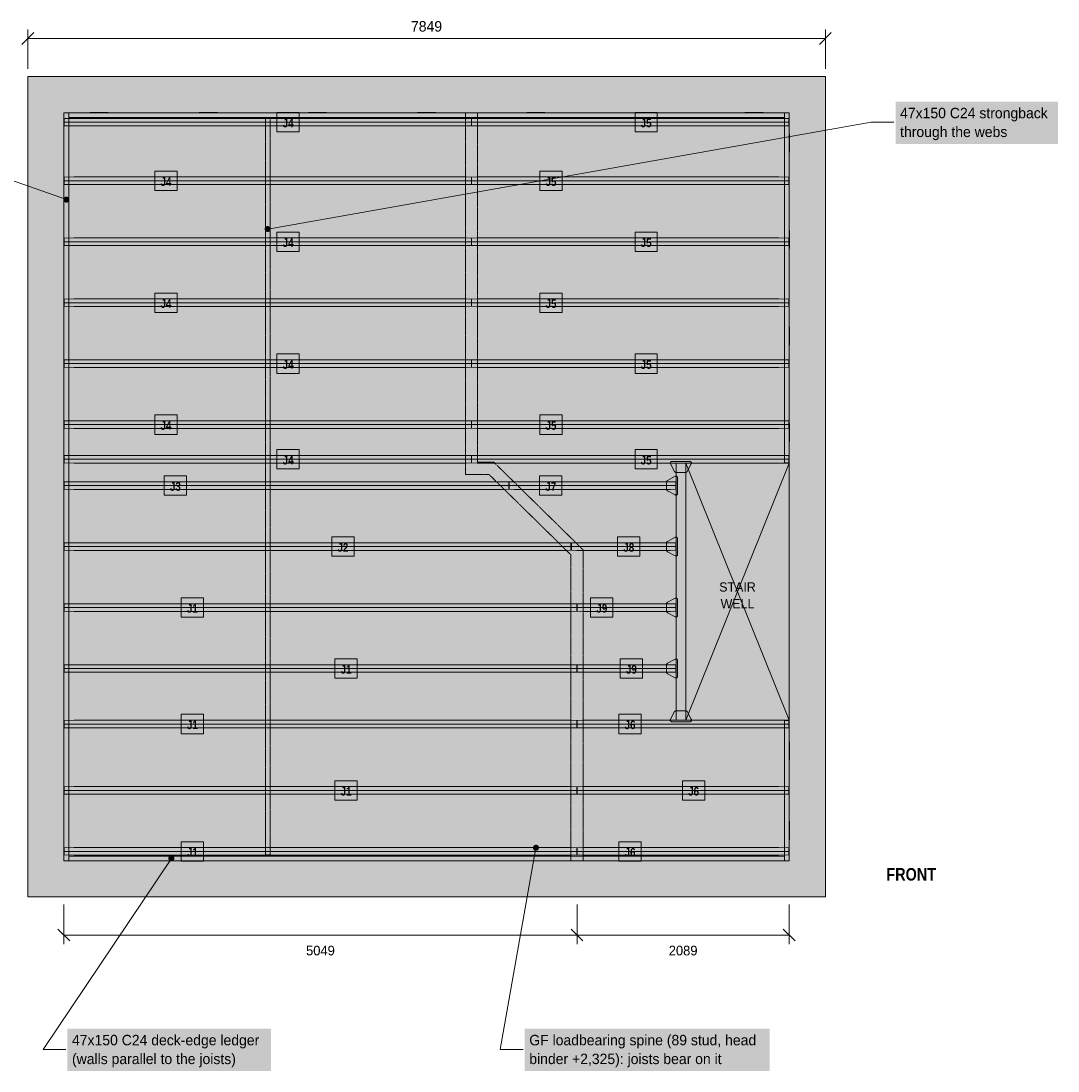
# Model space of a CAD drawing. Header units: millimetres. Extents: x -6876 to 10138, y -2369 to 8621.
# Tile 2 of 2: x -67 to 10138, y -1713 to 8621. Entities that reach past the tile are written whole.
import ezdxf
from ezdxf.enums import TextEntityAlignment as Align

# ---------------------------------------------------------------- set-up
doc = ezdxf.new("R2010")
doc.units = ezdxf.units.MM
doc.linetypes.add('DASHED', pattern=[1.524, 1.27, -0.254])
for name, color, linetype in [('FILL-C_595961', 7, 'Continuous'), ('FILL-C_735940', 7, 'Continuous'), ('FILL-C_B27326', 7, 'Continuous'), ('FILL-EPS', 7, 'Continuous'), ('FILL-LIGHT', 7, 'Continuous'), ('FILL-RED', 7, 'Continuous'), ('FILL-TIMBER', 7, 'Continuous'), ('FILL-WHITE', 7, 'Continuous'), ('LINE-C_735940', 7, 'Continuous'), ('LINE-C_735940-DASH', 7, 'DASHED'), ('LINE-C_B27326', 7, 'Continuous'), ('LINE-GREY', 7, 'Continuous'), ('LINE-INK', 7, 'Continuous'), ('LINE-RED', 7, 'Continuous'), ('LINE-RED-DASH', 7, 'DASHED'), ('LINE-STEEL_GREY', 7, 'Continuous'), ('LINE-STEEL_GREY-DASH', 7, 'DASHED'), ('LINE-TLS_BLUE', 7, 'Continuous'), ('TEXT-C_735940', 7, 'Continuous'), ('TEXT-C_B27326', 7, 'Continuous'), ('TEXT-INK', 7, 'Continuous'), ('TEXT-RED', 7, 'Continuous'), ('TEXT-STEEL_GREY', 7, 'Continuous'), ('TEXT-TLS_BLUE', 7, 'Continuous')]:
    doc.layers.add(name, color=color, linetype=linetype)
doc.styles.add('OpenSansCondensed-Bold', font='OpenSansCondensed-Bold.ttf')

msp = doc.modelspace()

# ---------------------------------------------------------------- hatches: boundary and pattern name
at = {"layer": 'FILL-C_595961', "true_color": 0x595961}
h = msp.add_hatch(color=251, dxfattribs=at)
h.dxf.hatch_style = 1
h.paths.add_polyline_path([(6378, 4179), (6377, 4179), (6375, 4179), (6374, 4180), (6372, 4180), (6371, 4181), (6370, 4182), (6368, 4182), (6367, 4183), (6366, 4184), (6366, 4186), (6365, 4187), (6325, 4262), (6324, 4263), (6324, 4265), (6323, 4266), (6323, 4268), (6323, 4269), (6323, 4271), (6323, 4272), (6323, 4274), (6324, 4275), (6324, 4277), (6325, 4278), (6326, 4279), (6326, 4281), (6327, 4282), (6328, 4283), (6330, 4283), (6331, 4284), (6332, 4285), (6334, 4285), (6335, 4286), (6337, 4286), (6338, 4286), (6516, 4286), (6517, 4286), (6519, 4286), (6520, 4285), (6522, 4285), (6523, 4284), (6524, 4283), (6526, 4283), (6527, 4282), (6528, 4281), (6528, 4279), (6529, 4278), (6530, 4277), (6530, 4275), (6531, 4274), (6531, 4272), (6531, 4271), (6531, 4269), (6531, 4268), (6531, 4266), (6530, 4265), (6530, 4263), (6529, 4262), (6489, 4187), (6488, 4186), (6488, 4184), (6487, 4183), (6486, 4182), (6484, 4182), (6483, 4181), (6482, 4180), (6480, 4180), (6479, 4179), (6477, 4179), (6476, 4179)])
h = msp.add_hatch(color=251, dxfattribs=at)
h.dxf.hatch_style = 1
h.paths.add_polyline_path([(6377, 3956), (6376, 3956), (6374, 3956), (6373, 3956), (6371, 3957), (6370, 3957), (6295, 3997), (6294, 3998), (6292, 3999), (6291, 4000), (6290, 4001), (6290, 4002), (6289, 4004), (6288, 4005), (6288, 4006), (6287, 4008), (6287, 4009), (6287, 4011), (6287, 4087), (6287, 4088), (6287, 4090), (6288, 4091), (6288, 4092), (6289, 4094), (6290, 4095), (6290, 4096), (6291, 4097), (6292, 4098), (6294, 4099), (6295, 4100), (6370, 4140), (6371, 4140), (6373, 4141), (6374, 4141), (6376, 4142), (6377, 4142), (6379, 4142), (6380, 4142), (6382, 4141), (6383, 4141), (6385, 4140), (6386, 4140), (6387, 4139), (6389, 4138), (6390, 4137), (6391, 4136), (6391, 4135), (6392, 4134), (6393, 4132), (6393, 4131), (6394, 4130), (6394, 4128), (6394, 4127), (6394, 3971), (6394, 3969), (6394, 3968), (6393, 3966), (6393, 3965), (6392, 3964), (6391, 3962), (6391, 3961), (6390, 3960), (6389, 3959), (6387, 3958), (6386, 3957), (6385, 3957), (6383, 3956), (6382, 3956), (6380, 3956), (6379, 3956)])
h = msp.add_hatch(color=251, dxfattribs=at)
h.dxf.hatch_style = 1
h.paths.add_polyline_path([(6377, 3356), (6376, 3356), (6374, 3356), (6373, 3356), (6371, 3357), (6370, 3357), (6295, 3397), (6294, 3398), (6292, 3399), (6291, 3400), (6290, 3401), (6290, 3402), (6289, 3404), (6288, 3405), (6288, 3406), (6287, 3408), (6287, 3409), (6287, 3411), (6287, 3487), (6287, 3488), (6287, 3490), (6288, 3491), (6288, 3492), (6289, 3494), (6290, 3495), (6290, 3496), (6291, 3497), (6292, 3498), (6294, 3499), (6295, 3500), (6370, 3540), (6371, 3540), (6373, 3541), (6374, 3541), (6376, 3542), (6377, 3542), (6379, 3542), (6380, 3542), (6382, 3541), (6383, 3541), (6385, 3540), (6386, 3540), (6387, 3539), (6389, 3538), (6390, 3537), (6391, 3536), (6391, 3535), (6392, 3534), (6393, 3532), (6393, 3531), (6394, 3530), (6394, 3528), (6394, 3527), (6394, 3371), (6394, 3369), (6394, 3368), (6393, 3366), (6393, 3365), (6392, 3364), (6391, 3362), (6391, 3361), (6390, 3360), (6389, 3359), (6387, 3358), (6386, 3357), (6385, 3357), (6383, 3356), (6382, 3356), (6380, 3356), (6379, 3356)])
h = msp.add_hatch(color=251, dxfattribs=at)
h.dxf.hatch_style = 1
h.paths.add_polyline_path([(6377, 2756), (6376, 2756), (6374, 2756), (6373, 2756), (6371, 2757), (6370, 2757), (6295, 2797), (6294, 2798), (6292, 2799), (6291, 2800), (6290, 2801), (6290, 2802), (6289, 2804), (6288, 2805), (6288, 2806), (6287, 2808), (6287, 2809), (6287, 2811), (6287, 2887), (6287, 2888), (6287, 2890), (6288, 2891), (6288, 2892), (6289, 2894), (6290, 2895), (6290, 2896), (6291, 2897), (6292, 2898), (6294, 2899), (6295, 2900), (6370, 2940), (6371, 2940), (6373, 2941), (6374, 2941), (6376, 2942), (6377, 2942), (6379, 2942), (6380, 2942), (6382, 2941), (6383, 2941), (6385, 2940), (6386, 2940), (6387, 2939), (6389, 2938), (6390, 2937), (6391, 2936), (6391, 2935), (6392, 2934), (6393, 2932), (6393, 2931), (6394, 2930), (6394, 2928), (6394, 2927), (6394, 2771), (6394, 2769), (6394, 2768), (6393, 2766), (6393, 2765), (6392, 2764), (6391, 2762), (6391, 2761), (6390, 2760), (6389, 2759), (6387, 2758), (6386, 2757), (6385, 2757), (6383, 2756), (6382, 2756), (6380, 2756), (6379, 2756)])
h = msp.add_hatch(color=251, dxfattribs=at)
h.dxf.hatch_style = 1
h.paths.add_polyline_path([(6377, 2156), (6376, 2156), (6374, 2156), (6373, 2156), (6371, 2157), (6370, 2157), (6295, 2197), (6294, 2198), (6292, 2199), (6291, 2200), (6290, 2201), (6290, 2202), (6289, 2204), (6288, 2205), (6288, 2206), (6287, 2208), (6287, 2209), (6287, 2211), (6287, 2287), (6287, 2288), (6287, 2290), (6288, 2291), (6288, 2292), (6289, 2294), (6290, 2295), (6290, 2296), (6291, 2297), (6292, 2298), (6294, 2299), (6295, 2300), (6370, 2340), (6371, 2340), (6373, 2341), (6374, 2341), (6376, 2342), (6377, 2342), (6379, 2342), (6380, 2342), (6382, 2341), (6383, 2341), (6385, 2340), (6386, 2340), (6387, 2339), (6389, 2338), (6390, 2337), (6391, 2336), (6391, 2335), (6392, 2334), (6393, 2332), (6393, 2331), (6394, 2330), (6394, 2328), (6394, 2327), (6394, 2171), (6394, 2169), (6394, 2168), (6393, 2166), (6393, 2165), (6392, 2164), (6391, 2162), (6391, 2161), (6390, 2160), (6389, 2159), (6387, 2158), (6386, 2157), (6385, 2157), (6383, 2156), (6382, 2156), (6380, 2156), (6379, 2156)])
h = msp.add_hatch(color=251, dxfattribs=at)
h.dxf.hatch_style = 1
h.paths.add_polyline_path([(6338, 1724), (6337, 1725), (6335, 1725), (6334, 1725), (6332, 1726), (6331, 1726), (6330, 1727), (6328, 1728), (6327, 1729), (6326, 1730), (6326, 1731), (6325, 1732), (6324, 1734), (6324, 1735), (6323, 1737), (6323, 1738), (6323, 1740), (6323, 1741), (6323, 1743), (6323, 1744), (6324, 1746), (6324, 1747), (6325, 1749), (6365, 1824), (6366, 1825), (6366, 1826), (6367, 1827), (6368, 1828), (6370, 1829), (6371, 1830), (6372, 1830), (6374, 1831), (6375, 1831), (6377, 1831), (6378, 1832), (6476, 1832), (6477, 1831), (6479, 1831), (6480, 1831), (6482, 1830), (6483, 1830), (6484, 1829), (6486, 1828), (6487, 1827), (6488, 1826), (6488, 1825), (6489, 1824), (6529, 1749), (6530, 1747), (6530, 1746), (6531, 1744), (6531, 1743), (6531, 1741), (6531, 1740), (6531, 1738), (6531, 1737), (6530, 1735), (6530, 1734), (6529, 1732), (6528, 1731), (6528, 1730), (6527, 1729), (6526, 1728), (6524, 1727), (6523, 1726), (6522, 1726), (6520, 1725), (6519, 1725), (6517, 1725), (6516, 1724)])
at = {"layer": 'FILL-C_735940', "true_color": 0x735940}
h = msp.add_hatch(color=37, dxfattribs=at)
h.dxf.hatch_style = 1
h.paths.add_polyline_path([(5031, 484), (5030, 492), (5027, 499), (5022, 506), (5016, 510), (5009, 513), (5001, 514), (4993, 513), (4986, 510), (4980, 506), (4975, 499), (4972, 492), (4971, 484), (4972, 477), (4975, 469), (4980, 463), (4986, 458), (4993, 455), (5001, 454), (5009, 455), (5016, 458), (5022, 463), (5027, 469), (5030, 477)])
at = {"layer": 'FILL-C_B27326', "true_color": 0xb27326}
h = msp.add_hatch(color=35, dxfattribs=at)
h.dxf.hatch_style = 1
h.paths.add_polyline_path([(410, 6863), (409, 6871), (406, 6878), (401, 6884), (395, 6889), (388, 6892), (380, 6893), (372, 6892), (365, 6889), (359, 6884), (354, 6878), (351, 6871), (350, 6863), (351, 6855), (354, 6848), (359, 6842), (365, 6837), (372, 6834), (380, 6833), (388, 6834), (395, 6837), (401, 6842), (406, 6848), (409, 6855)])
h = msp.add_hatch(color=35, dxfattribs=at)
h.dxf.hatch_style = 1
h.paths.add_polyline_path([(6380, 1741), (6380, 4269), (6474, 4269), (6474, 1741)])
h = msp.add_hatch(color=35, dxfattribs=at)
h.dxf.hatch_style = 1
h.paths.add_polyline_path([(1443, 380), (1442, 388), (1439, 395), (1434, 401), (1428, 406), (1421, 409), (1413, 410), (1405, 409), (1398, 406), (1392, 401), (1387, 395), (1384, 388), (1383, 380), (1384, 372), (1387, 365), (1392, 359), (1398, 354), (1405, 351), (1413, 350), (1421, 351), (1428, 354), (1434, 359), (1439, 365), (1442, 372)])
at = {"layer": 'FILL-EPS', "true_color": 0xd9e8f7}
h = msp.add_hatch(color=254, dxfattribs=at)
h.dxf.hatch_style = 1
h.paths.add_polyline_path([(457, 7588), (359, 7589), (359, 7661), (457, 7663), (4313, 7663), (4365, 7661), (4365, 7589), (4313, 7588)])
h = msp.add_hatch(color=254, dxfattribs=at)
h.dxf.hatch_style = 1
h.paths.add_polyline_path([(4421, 7588), (4368, 7589), (4368, 7661), (4421, 7663), (7391, 7663), (7490, 7661), (7490, 7589), (7391, 7588)])
h = msp.add_hatch(color=254, dxfattribs=at)
h.dxf.hatch_style = 1
h.paths.add_polyline_path([(457, 7011), (359, 7013), (359, 7085), (457, 7086), (4313, 7086), (4365, 7085), (4365, 7013), (4313, 7011)])
h = msp.add_hatch(color=254, dxfattribs=at)
h.dxf.hatch_style = 1
h.paths.add_polyline_path([(4421, 7011), (4368, 7013), (4368, 7085), (4421, 7086), (7391, 7086), (7490, 7085), (7490, 7013), (7391, 7011)])
h = msp.add_hatch(color=254, dxfattribs=at)
h.dxf.hatch_style = 1
h.paths.add_polyline_path([(457, 6411), (359, 6413), (359, 6485), (457, 6486), (4313, 6486), (4365, 6485), (4365, 6413), (4313, 6411)])
h = msp.add_hatch(color=254, dxfattribs=at)
h.dxf.hatch_style = 1
h.paths.add_polyline_path([(4421, 6411), (4368, 6413), (4368, 6485), (4421, 6486), (7391, 6486), (7490, 6485), (7490, 6413), (7391, 6411)])
h = msp.add_hatch(color=254, dxfattribs=at)
h.dxf.hatch_style = 1
h.paths.add_polyline_path([(457, 5811), (359, 5813), (359, 5885), (457, 5886), (4313, 5886), (4365, 5885), (4365, 5813), (4313, 5811)])
h = msp.add_hatch(color=254, dxfattribs=at)
h.dxf.hatch_style = 1
h.paths.add_polyline_path([(4421, 5811), (4368, 5813), (4368, 5885), (4421, 5886), (7391, 5886), (7490, 5885), (7490, 5813), (7391, 5811)])
h = msp.add_hatch(color=254, dxfattribs=at)
h.dxf.hatch_style = 1
h.paths.add_polyline_path([(457, 5211), (359, 5213), (359, 5285), (457, 5286), (4313, 5286), (4365, 5285), (4365, 5213), (4313, 5211)])
h = msp.add_hatch(color=254, dxfattribs=at)
h.dxf.hatch_style = 1
h.paths.add_polyline_path([(4421, 5211), (4368, 5213), (4368, 5285), (4421, 5286), (7391, 5286), (7490, 5285), (7490, 5213), (7391, 5211)])
h = msp.add_hatch(color=254, dxfattribs=at)
h.dxf.hatch_style = 1
h.paths.add_polyline_path([(457, 4611), (359, 4613), (359, 4685), (457, 4686), (4313, 4686), (4365, 4685), (4365, 4613), (4313, 4611)])
h = msp.add_hatch(color=254, dxfattribs=at)
h.dxf.hatch_style = 1
h.paths.add_polyline_path([(4421, 4611), (4368, 4613), (4368, 4685), (4421, 4686), (7391, 4686), (7490, 4685), (7490, 4613), (7391, 4611)])
h = msp.add_hatch(color=254, dxfattribs=at)
h.dxf.hatch_style = 1
h.paths.add_polyline_path([(457, 4271), (359, 4272), (359, 4344), (457, 4345), (4313, 4345), (4365, 4344), (4365, 4272), (4313, 4271)])
h = msp.add_hatch(color=254, dxfattribs=at)
h.dxf.hatch_style = 1
h.paths.add_polyline_path([(4421, 4271), (4368, 4272), (4368, 4344), (4421, 4345), (7391, 4345), (7490, 4344), (7490, 4272), (7391, 4271)])
h = msp.add_hatch(color=254, dxfattribs=at)
h.dxf.hatch_style = 1
h.paths.add_polyline_path([(457, 4011), (359, 4013), (359, 4085), (457, 4086), (4683, 4086), (4734, 4085), (4734, 4013), (4683, 4011)])
h = msp.add_hatch(color=254, dxfattribs=at)
h.dxf.hatch_style = 1
h.paths.add_polyline_path([(4790, 4011), (4737, 4013), (4737, 4085), (4790, 4086), (6324, 4086), (6377, 4085), (6377, 4013), (6324, 4011)])
h = msp.add_hatch(color=254, dxfattribs=at)
h.dxf.hatch_style = 1
h.paths.add_polyline_path([(457, 3411), (359, 3413), (359, 3485), (457, 3486), (5294, 3486), (5345, 3485), (5345, 3413), (5294, 3411)])
h = msp.add_hatch(color=254, dxfattribs=at)
h.dxf.hatch_style = 1
h.paths.add_polyline_path([(5402, 3411), (5349, 3413), (5349, 3485), (5402, 3486), (6323, 3486), (6377, 3485), (6377, 3413), (6323, 3411)])
h = msp.add_hatch(color=254, dxfattribs=at)
h.dxf.hatch_style = 1
h.paths.add_polyline_path([(457, 2811), (359, 2813), (359, 2885), (457, 2886), (5351, 2886), (5403, 2885), (5403, 2813), (5351, 2811)])
h = msp.add_hatch(color=254, dxfattribs=at)
h.dxf.hatch_style = 1
h.paths.add_polyline_path([(5460, 2811), (5406, 2813), (5406, 2885), (5460, 2886), (6324, 2886), (6377, 2885), (6377, 2813), (6324, 2811)])
h = msp.add_hatch(color=254, dxfattribs=at)
h.dxf.hatch_style = 1
h.paths.add_polyline_path([(457, 2211), (359, 2213), (359, 2285), (457, 2286), (5351, 2286), (5403, 2285), (5403, 2213), (5351, 2211)])
h = msp.add_hatch(color=254, dxfattribs=at)
h.dxf.hatch_style = 1
h.paths.add_polyline_path([(5460, 2211), (5406, 2213), (5406, 2285), (5460, 2286), (6324, 2286), (6377, 2285), (6377, 2213), (6324, 2211)])
h = msp.add_hatch(color=254, dxfattribs=at)
h.dxf.hatch_style = 1
h.paths.add_polyline_path([(457, 1665), (359, 1666), (359, 1738), (457, 1740), (5351, 1740), (5403, 1738), (5403, 1666), (5351, 1665)])
h = msp.add_hatch(color=254, dxfattribs=at)
h.dxf.hatch_style = 1
h.paths.add_polyline_path([(5458, 1665), (5406, 1666), (5406, 1738), (5458, 1740), (7392, 1740), (7490, 1738), (7490, 1666), (7392, 1665)])
h = msp.add_hatch(color=254, dxfattribs=at)
h.dxf.hatch_style = 1
h.paths.add_polyline_path([(457, 1011), (359, 1013), (359, 1085), (457, 1086), (5351, 1086), (5403, 1085), (5403, 1013), (5351, 1011)])
h = msp.add_hatch(color=254, dxfattribs=at)
h.dxf.hatch_style = 1
h.paths.add_polyline_path([(5458, 1011), (5406, 1013), (5406, 1085), (5458, 1086), (7392, 1086), (7490, 1085), (7490, 1013), (7392, 1011)])
h = msp.add_hatch(color=254, dxfattribs=at)
h.dxf.hatch_style = 1
h.paths.add_polyline_path([(457, 411), (359, 413), (359, 485), (457, 486), (5351, 486), (5403, 485), (5403, 413), (5351, 411)])
h = msp.add_hatch(color=254, dxfattribs=at)
h.dxf.hatch_style = 1
h.paths.add_polyline_path([(5458, 411), (5406, 413), (5406, 485), (5458, 486), (7392, 486), (7490, 485), (7490, 413), (7392, 411)])
at = {"layer": 'FILL-LIGHT', "true_color": 0xdedee0}
h = msp.add_hatch(color=254, dxfattribs=at)
h.dxf.hatch_style = 1
h.paths.add_polyline_path([(0, 8074), (0, 8074), (7849, 8074), (7849, 8074), (7849, 8074), (7849, 0), (7849, 0), (7849, 0), (0, 0), (0, 0), (0, 0), (0, 8074)])
h.paths.add_polyline_path([(356, 356), (356, 356), (356, 356), (356, 356), (356, 356), (356, 356), (356, 356), (356, 356), (356, 356), (356, 356), (356, 356), (356, 356), (356, 356), (356, 356), (356, 356), (356, 356), (356, 356), (7493, 356), (7493, 356), (7493, 356), (7493, 356), (7493, 356), (7493, 356), (7493, 356), (7493, 356), (7493, 356), (7493, 356), (7493, 356), (7493, 356), (7493, 356), (7493, 356), (7493, 356), (7493, 356), (7493, 356), (7493, 7718), (7493, 7718), (7493, 7718), (7493, 7718), (7493, 7718), (7493, 7718), (7493, 7718), (7493, 7718), (7493, 7718), (7493, 7718), (7493, 7718), (7493, 7718), (7493, 7718), (7493, 7718), (7493, 7718), (7493, 7718), (7493, 7718), (356, 7718), (356, 7718), (356, 7718), (356, 7718), (356, 7718), (356, 7718), (356, 7718), (356, 7718), (356, 7718), (356, 7718), (356, 7718), (356, 7718), (356, 7718), (356, 7718), (356, 7718), (356, 7718), (356, 7718)], flags=0)
at = {"layer": 'FILL-RED', "true_color": 0xd11a1f}
h = msp.add_hatch(color=242, dxfattribs=at)
h.dxf.hatch_style = 1
h.paths.add_polyline_path([(2391, 6574), (2390, 6582), (2387, 6589), (2382, 6595), (2376, 6600), (2369, 6603), (2361, 6604), (2353, 6603), (2346, 6600), (2340, 6595), (2335, 6589), (2332, 6582), (2331, 6574), (2332, 6566), (2335, 6559), (2340, 6553), (2346, 6548), (2353, 6545), (2361, 6544), (2369, 6545), (2376, 6548), (2382, 6553), (2387, 6559), (2390, 6566)])
at = {"layer": 'FILL-TIMBER', "true_color": 0xedcc99}
h = msp.add_hatch(color=31, dxfattribs=at)
h.dxf.hatch_style = 1
h.paths.add_polyline_path([(356, 356), (356, 7718), (403, 7718), (403, 356)])
h = msp.add_hatch(color=31, dxfattribs=at)
h.dxf.hatch_style = 1
h.paths.add_polyline_path([(403, 7671), (403, 7718), (7446, 7718), (7446, 7671)])
h = msp.add_hatch(color=31, dxfattribs=at)
h.dxf.hatch_style = 1
h.paths.add_polyline_path([(614, 7718), (614, 7720), (792, 7720), (792, 7718)])
h = msp.add_hatch(color=31, dxfattribs=at)
h.dxf.hatch_style = 1
h.paths.add_polyline_path([(1688, 7718), (1688, 7720), (1866, 7720), (1866, 7718)])
h = msp.add_hatch(color=31, dxfattribs=at)
h.dxf.hatch_style = 1
h.paths.add_polyline_path([(2762, 7718), (2762, 7720), (2940, 7720), (2940, 7718)])
h = msp.add_hatch(color=31, dxfattribs=at)
h.dxf.hatch_style = 1
h.paths.add_polyline_path([(3836, 7718), (3836, 7720), (4014, 7720), (4014, 7718)])
at = {"layer": 'FILL-TIMBER', "true_color": 0xe6dbcc}
h = msp.add_hatch(color=254, dxfattribs=at)
h.dxf.hatch_style = 1
h.paths.add_polyline_path([(4538, 4159), (4307, 4159), (4307, 7718), (4426, 7718), (4426, 4278), (4587, 4278), (5464, 3417), (5464, 356), (5345, 356), (5345, 3367)])
at = {"layer": 'FILL-TIMBER', "true_color": 0xedcc99}
h = msp.add_hatch(color=31, dxfattribs=at)
h.dxf.hatch_style = 1
h.paths.add_polyline_path([(4910, 7718), (4910, 7720), (5088, 7720), (5088, 7718)])
h = msp.add_hatch(color=31, dxfattribs=at)
h.dxf.hatch_style = 1
h.paths.add_polyline_path([(5983, 7718), (5983, 7720), (6161, 7720), (6161, 7718)])
h = msp.add_hatch(color=31, dxfattribs=at)
h.dxf.hatch_style = 1
h.paths.add_polyline_path([(7057, 7718), (7057, 7720), (7235, 7720), (7235, 7718)])
h = msp.add_hatch(color=31, dxfattribs=at)
h.dxf.hatch_style = 1
h.paths.add_polyline_path([(7446, 4272), (7446, 7718), (7493, 7718), (7493, 4272)])
h = msp.add_hatch(color=31, dxfattribs=at)
h.dxf.hatch_style = 1
h.paths.add_polyline_path([(354, 7329), (354, 7507), (356, 7507), (356, 7329)])
h = msp.add_hatch(color=31, dxfattribs=at)
h.dxf.hatch_style = 1
h.paths.add_polyline_path([(7493, 7329), (7493, 7507), (7495, 7507), (7495, 7329)])
h = msp.add_hatch(color=31, dxfattribs=at)
h.dxf.hatch_style = 1
h.paths.add_polyline_path([(7493, 6381), (7493, 6559), (7495, 6559), (7495, 6381)])
h = msp.add_hatch(color=31, dxfattribs=at)
h.dxf.hatch_style = 1
h.paths.add_polyline_path([(354, 6202), (354, 6380), (356, 6380), (356, 6202)])
h = msp.add_hatch(color=31, dxfattribs=at)
h.dxf.hatch_style = 1
h.paths.add_polyline_path([(7493, 5432), (7493, 5610), (7495, 5610), (7495, 5432)])
h = msp.add_hatch(color=31, dxfattribs=at)
h.dxf.hatch_style = 1
h.paths.add_polyline_path([(354, 5075), (354, 5253), (356, 5253), (356, 5075)])
h = msp.add_hatch(color=31, dxfattribs=at)
h.dxf.hatch_style = 1
h.paths.add_polyline_path([(7493, 4483), (7493, 4661), (7495, 4661), (7495, 4483)])
h = msp.add_hatch(color=31, dxfattribs=at)
h.dxf.hatch_style = 1
h.paths.add_polyline_path([(354, 3948), (354, 4126), (356, 4126), (356, 3948)])
h = msp.add_hatch(color=31, dxfattribs=at)
h.dxf.hatch_style = 1
h.paths.add_polyline_path([(354, 2821), (354, 2999), (356, 2999), (356, 2821)])
h = msp.add_hatch(color=31, dxfattribs=at)
h.dxf.hatch_style = 1
h.paths.add_polyline_path([(354, 1694), (354, 1872), (356, 1872), (356, 1694)])
h = msp.add_hatch(color=31, dxfattribs=at)
h.dxf.hatch_style = 1
h.paths.add_polyline_path([(7446, 356), (7446, 1738), (7493, 1738), (7493, 356)])
h = msp.add_hatch(color=31, dxfattribs=at)
h.dxf.hatch_style = 1
h.paths.add_polyline_path([(7493, 1349), (7493, 1528), (7495, 1528), (7495, 1349)])
h = msp.add_hatch(color=31, dxfattribs=at)
h.dxf.hatch_style = 1
h.paths.add_polyline_path([(354, 567), (354, 745), (356, 745), (356, 567)])
h = msp.add_hatch(color=31, dxfattribs=at)
h.dxf.hatch_style = 1
h.paths.add_polyline_path([(7493, 567), (7493, 745), (7495, 745), (7495, 567)])
h = msp.add_hatch(color=31, dxfattribs=at)
h.dxf.hatch_style = 1
h.paths.add_polyline_path([(403, 356), (403, 403), (7446, 403), (7446, 356)])
h = msp.add_hatch(color=31, dxfattribs=at)
h.dxf.hatch_style = 1
h.paths.add_polyline_path([(614, 354), (614, 356), (792, 356), (792, 354)])
h = msp.add_hatch(color=31, dxfattribs=at)
h.dxf.hatch_style = 1
h.paths.add_polyline_path([(1688, 354), (1688, 356), (1866, 356), (1866, 354)])
h = msp.add_hatch(color=31, dxfattribs=at)
h.dxf.hatch_style = 1
h.paths.add_polyline_path([(2762, 354), (2762, 356), (2940, 356), (2940, 354)])
h = msp.add_hatch(color=31, dxfattribs=at)
h.dxf.hatch_style = 1
h.paths.add_polyline_path([(3836, 354), (3836, 356), (4014, 356), (4014, 354)])
h = msp.add_hatch(color=31, dxfattribs=at)
h.dxf.hatch_style = 1
h.paths.add_polyline_path([(4910, 354), (4910, 356), (5088, 356), (5088, 354)])
h = msp.add_hatch(color=31, dxfattribs=at)
h.dxf.hatch_style = 1
h.paths.add_polyline_path([(5983, 354), (5983, 356), (6161, 356), (6161, 354)])
h = msp.add_hatch(color=31, dxfattribs=at)
h.dxf.hatch_style = 1
h.paths.add_polyline_path([(7057, 354), (7057, 356), (7235, 356), (7235, 354)])
at = {"layer": 'FILL-WHITE', "true_color": 0xffffff}
h = msp.add_hatch(color=7, dxfattribs=at)
h.dxf.hatch_style = 1
h.paths.add_polyline_path([(8539, 7411), (10138, 7411), (10138, 7828), (8539, 7828)])
h = msp.add_hatch(color=7, dxfattribs=at)
h.dxf.hatch_style = 1
h.paths.add_polyline_path([(2452, 7530), (2672, 7530), (2672, 7721), (2452, 7721)])
h = msp.add_hatch(color=7, dxfattribs=at)
h.dxf.hatch_style = 1
h.paths.add_polyline_path([(5976, 7530), (6195, 7530), (6195, 7721), (5976, 7721)])
h = msp.add_hatch(color=7, dxfattribs=at)
h.dxf.hatch_style = 1
h.paths.add_polyline_path([(1250, 6953), (1470, 6953), (1470, 7144), (1250, 7144)])
h = msp.add_hatch(color=7, dxfattribs=at)
h.dxf.hatch_style = 1
h.paths.add_polyline_path([(5039, 6953), (5258, 6953), (5258, 7144), (5039, 7144)])
h = msp.add_hatch(color=7, dxfattribs=at)
h.dxf.hatch_style = 1
h.paths.add_polyline_path([(2452, 6353), (2672, 6353), (2672, 6544), (2452, 6544)])
h = msp.add_hatch(color=7, dxfattribs=at)
h.dxf.hatch_style = 1
h.paths.add_polyline_path([(5976, 6353), (6195, 6353), (6195, 6544), (5976, 6544)])
h = msp.add_hatch(color=7, dxfattribs=at)
h.dxf.hatch_style = 1
h.paths.add_polyline_path([(1250, 5753), (1470, 5753), (1470, 5944), (1250, 5944)])
h = msp.add_hatch(color=7, dxfattribs=at)
h.dxf.hatch_style = 1
h.paths.add_polyline_path([(5039, 5753), (5258, 5753), (5258, 5944), (5039, 5944)])
h = msp.add_hatch(color=7, dxfattribs=at)
h.dxf.hatch_style = 1
h.paths.add_polyline_path([(2452, 5153), (2672, 5153), (2672, 5344), (2452, 5344)])
h = msp.add_hatch(color=7, dxfattribs=at)
h.dxf.hatch_style = 1
h.paths.add_polyline_path([(5976, 5153), (6195, 5153), (6195, 5344), (5976, 5344)])
h = msp.add_hatch(color=7, dxfattribs=at)
h.dxf.hatch_style = 1
h.paths.add_polyline_path([(1250, 4553), (1470, 4553), (1470, 4744), (1250, 4744)])
h = msp.add_hatch(color=7, dxfattribs=at)
h.dxf.hatch_style = 1
h.paths.add_polyline_path([(5039, 4553), (5258, 4553), (5258, 4744), (5039, 4744)])
h = msp.add_hatch(color=7, dxfattribs=at)
h.dxf.hatch_style = 1
h.paths.add_polyline_path([(2452, 4212), (2672, 4212), (2672, 4404), (2452, 4404)])
h = msp.add_hatch(color=7, dxfattribs=at)
h.dxf.hatch_style = 1
h.paths.add_polyline_path([(5976, 4212), (6195, 4212), (6195, 4404), (5976, 4404)])
h = msp.add_hatch(color=7, dxfattribs=at)
h.dxf.hatch_style = 1
h.paths.add_polyline_path([(1343, 3953), (1562, 3953), (1562, 4144), (1343, 4144)])
h = msp.add_hatch(color=7, dxfattribs=at)
h.dxf.hatch_style = 1
h.paths.add_polyline_path([(5037, 3953), (5257, 3953), (5257, 4144), (5037, 4144)])
h = msp.add_hatch(color=7, dxfattribs=at)
h.dxf.hatch_style = 1
h.paths.add_polyline_path([(2992, 3353), (3211, 3353), (3211, 3544), (2992, 3544)])
h = msp.add_hatch(color=7, dxfattribs=at)
h.dxf.hatch_style = 1
h.paths.add_polyline_path([(5804, 3353), (6024, 3353), (6024, 3544), (5804, 3544)])
h = msp.add_hatch(color=7, dxfattribs=at)
h.dxf.hatch_style = 1
h.paths.add_polyline_path([(6752, 2773), (7216, 2773), (7216, 3148), (6752, 3148)])
h = msp.add_hatch(color=7, dxfattribs=at)
h.dxf.hatch_style = 1
h.paths.add_polyline_path([(1510, 2753), (1729, 2753), (1729, 2944), (1510, 2944)])
h = msp.add_hatch(color=7, dxfattribs=at)
h.dxf.hatch_style = 1
h.paths.add_polyline_path([(5539, 2753), (5758, 2753), (5758, 2944), (5539, 2944)])
h = msp.add_hatch(color=7, dxfattribs=at)
h.dxf.hatch_style = 1
h.paths.add_polyline_path([(3023, 2153), (3243, 2153), (3243, 2344), (3023, 2344)])
h = msp.add_hatch(color=7, dxfattribs=at)
h.dxf.hatch_style = 1
h.paths.add_polyline_path([(5830, 2153), (6050, 2153), (6050, 2344), (5830, 2344)])
h = msp.add_hatch(color=7, dxfattribs=at)
h.dxf.hatch_style = 1
h.paths.add_polyline_path([(1510, 1607), (1729, 1607), (1729, 1798), (1510, 1798)])
h = msp.add_hatch(color=7, dxfattribs=at)
h.dxf.hatch_style = 1
h.paths.add_polyline_path([(5817, 1607), (6037, 1607), (6037, 1798), (5817, 1798)])
h = msp.add_hatch(color=7, dxfattribs=at)
h.dxf.hatch_style = 1
h.paths.add_polyline_path([(3023, 953), (3243, 953), (3243, 1144), (3023, 1144)])
h = msp.add_hatch(color=7, dxfattribs=at)
h.dxf.hatch_style = 1
h.paths.add_polyline_path([(6443, 953), (6662, 953), (6662, 1144), (6443, 1144)])
h = msp.add_hatch(color=7, dxfattribs=at)
h.dxf.hatch_style = 1
h.paths.add_polyline_path([(1510, 353), (1729, 353), (1729, 544), (1510, 544)])
h = msp.add_hatch(color=7, dxfattribs=at)
h.dxf.hatch_style = 1
h.paths.add_polyline_path([(5817, 353), (6037, 353), (6037, 544), (5817, 544)])
h = msp.add_hatch(color=7, dxfattribs=at)
h.dxf.hatch_style = 1
h.paths.add_polyline_path([(390, -1713), (2394, -1713), (2394, -1296), (390, -1296)])
h = msp.add_hatch(color=7, dxfattribs=at)
h.dxf.hatch_style = 1
h.paths.add_polyline_path([(4890, -1713), (7299, -1713), (7299, -1296), (4890, -1296)])

# ---------------------------------------------------------------- linework, layer by layer
at = {"layer": 'LINE-C_735940', "lineweight": 5}
for p, q in [((5001, 484), (4650, -1500)), ((4650, -1500), (4875, -1500))]:
    msp.add_line(p, q, dxfattribs=at)
at = {"layer": 'LINE-C_735940-DASH', "lineweight": 5}
msp.add_lwpolyline([(4538, 4159), (4307, 4159), (4307, 7718), (4426, 7718), (4426, 4278), (4587, 4278), (5464, 3417), (5464, 356), (5345, 356), (5345, 3367)], close=True, dxfattribs=at)
at = {"layer": 'LINE-C_B27326', "lineweight": 5}
for p, q in [((380, 6863), (-1350, 7474)), ((1413, 380), (150, -1500)), ((150, -1500), (375, -1500))]:
    msp.add_line(p, q, dxfattribs=at)
for points in [[(356, 356), (356, 7718), (403, 7718), (403, 356)], [(403, 7671), (403, 7718), (7446, 7718), (7446, 7671)], [(614, 7718), (614, 7720), (792, 7720), (792, 7718)], [(1688, 7718), (1688, 7720), (1866, 7720), (1866, 7718)], [(2762, 7718), (2762, 7720), (2940, 7720), (2940, 7718)], [(3836, 7718), (3836, 7720), (4014, 7720), (4014, 7718)], [(4910, 7718), (4910, 7720), (5088, 7720), (5088, 7718)], [(5983, 7718), (5983, 7720), (6161, 7720), (6161, 7718)], [(7057, 7718), (7057, 7720), (7235, 7720), (7235, 7718)], [(7446, 4272), (7446, 7718), (7493, 7718), (7493, 4272)], [(354, 7329), (354, 7507), (356, 7507), (356, 7329)], [(7493, 7329), (7493, 7507), (7495, 7507), (7495, 7329)], [(7493, 6381), (7493, 6559), (7495, 6559), (7495, 6381)], [(354, 6202), (354, 6380), (356, 6380), (356, 6202)], [(7493, 5432), (7493, 5610), (7495, 5610), (7495, 5432)], [(354, 5075), (354, 5253), (356, 5253), (356, 5075)], [(7493, 4483), (7493, 4661), (7495, 4661), (7495, 4483)], [(6380, 1741), (6380, 4269), (6474, 4269), (6474, 1741)], [(354, 3948), (354, 4126), (356, 4126), (356, 3948)], [(354, 2821), (354, 2999), (356, 2999), (356, 2821)], [(354, 1694), (354, 1872), (356, 1872), (356, 1694)], [(7446, 356), (7446, 1738), (7493, 1738), (7493, 356)], [(7493, 1349), (7493, 1528), (7495, 1528), (7495, 1349)], [(354, 567), (354, 745), (356, 745), (356, 567)], [(7493, 567), (7493, 745), (7495, 745), (7495, 567)], [(403, 356), (403, 403), (7446, 403), (7446, 356)], [(614, 354), (614, 356), (792, 356), (792, 354)], [(1688, 354), (1688, 356), (1866, 356), (1866, 354)], [(2762, 354), (2762, 356), (2940, 356), (2940, 354)], [(3836, 354), (3836, 356), (4014, 356), (4014, 354)], [(4910, 354), (4910, 356), (5088, 356), (5088, 354)], [(5983, 354), (5983, 356), (6161, 356), (6161, 354)], [(7057, 354), (7057, 356), (7235, 356), (7235, 354)]]:
    msp.add_lwpolyline(points, close=True, dxfattribs=at)
at = {"layer": 'LINE-GREY', "lineweight": 5}
for points in [[(0, 8074), (0, 8074), (7849, 8074), (7849, 8074), (7849, 8074), (7849, 0), (7849, 0), (7849, 0), (0, 0), (0, 0), (0, 0), (0, 8074)], [(356, 356), (356, 356), (356, 356), (356, 356), (356, 356), (356, 356), (356, 356), (356, 356), (356, 356), (356, 356), (356, 356), (356, 356), (356, 356), (356, 356), (356, 356), (356, 356), (356, 356), (7493, 356), (7493, 356), (7493, 356), (7493, 356), (7493, 356), (7493, 356), (7493, 356), (7493, 356), (7493, 356), (7493, 356), (7493, 356), (7493, 356), (7493, 356), (7493, 356), (7493, 356), (7493, 356), (7493, 356), (7493, 7718), (7493, 7718), (7493, 7718), (7493, 7718), (7493, 7718), (7493, 7718), (7493, 7718), (7493, 7718), (7493, 7718), (7493, 7718), (7493, 7718), (7493, 7718), (7493, 7718), (7493, 7718), (7493, 7718), (7493, 7718), (7493, 7718), (356, 7718), (356, 7718), (356, 7718), (356, 7718), (356, 7718), (356, 7718), (356, 7718), (356, 7718), (356, 7718), (356, 7718), (356, 7718), (356, 7718), (356, 7718), (356, 7718), (356, 7718), (356, 7718), (356, 7718)]]:
    msp.add_lwpolyline(points, close=True, dxfattribs=at)
at = {"layer": 'LINE-INK', "lineweight": 5}
for p, q in [((-58, 8391), (58, 8507)), ((0, 8149), (0, 8539)), ((7791, 8391), (7907, 8507)), ((7849, 8149), (7849, 8539)), ((0, 8449), (7849, 8449)), ((356, -75), (356, -465)), ((5405, -75), (5405, -465)), ((7493, -75), (7493, -465)), ((297, -317), (414, -433)), ((356, -375), (7493, -375)), ((5346, -317), (5463, -433)), ((7435, -317), (7552, -433))]:
    msp.add_line(p, q, dxfattribs=at)
for points in [[(6378, 4179), (6377, 4179), (6375, 4179), (6374, 4180), (6372, 4180), (6371, 4181), (6370, 4182), (6368, 4182), (6367, 4183), (6366, 4184), (6366, 4186), (6365, 4187), (6325, 4262), (6324, 4263), (6324, 4265), (6323, 4266), (6323, 4268), (6323, 4269), (6323, 4271), (6323, 4272), (6323, 4274), (6324, 4275), (6324, 4277), (6325, 4278), (6326, 4279), (6326, 4281), (6327, 4282), (6328, 4283), (6330, 4283), (6331, 4284), (6332, 4285), (6334, 4285), (6335, 4286), (6337, 4286), (6338, 4286), (6516, 4286), (6517, 4286), (6519, 4286), (6520, 4285), (6522, 4285), (6523, 4284), (6524, 4283), (6526, 4283), (6527, 4282), (6528, 4281), (6528, 4279), (6529, 4278), (6530, 4277), (6530, 4275), (6531, 4274), (6531, 4272), (6531, 4271), (6531, 4269), (6531, 4268), (6531, 4266), (6530, 4265), (6530, 4263), (6529, 4262), (6489, 4187), (6488, 4186), (6488, 4184), (6487, 4183), (6486, 4182), (6484, 4182), (6483, 4181), (6482, 4180), (6480, 4180), (6479, 4179), (6477, 4179), (6476, 4179)], [(6377, 3956), (6376, 3956), (6374, 3956), (6373, 3956), (6371, 3957), (6370, 3957), (6295, 3997), (6294, 3998), (6292, 3999), (6291, 4000), (6290, 4001), (6290, 4002), (6289, 4004), (6288, 4005), (6288, 4006), (6287, 4008), (6287, 4009), (6287, 4011), (6287, 4087), (6287, 4088), (6287, 4090), (6288, 4091), (6288, 4092), (6289, 4094), (6290, 4095), (6290, 4096), (6291, 4097), (6292, 4098), (6294, 4099), (6295, 4100), (6370, 4140), (6371, 4140), (6373, 4141), (6374, 4141), (6376, 4142), (6377, 4142), (6379, 4142), (6380, 4142), (6382, 4141), (6383, 4141), (6385, 4140), (6386, 4140), (6387, 4139), (6389, 4138), (6390, 4137), (6391, 4136), (6391, 4135), (6392, 4134), (6393, 4132), (6393, 4131), (6394, 4130), (6394, 4128), (6394, 4127), (6394, 3971), (6394, 3969), (6394, 3968), (6393, 3966), (6393, 3965), (6392, 3964), (6391, 3962), (6391, 3961), (6390, 3960), (6389, 3959), (6387, 3958), (6386, 3957), (6385, 3957), (6383, 3956), (6382, 3956), (6380, 3956), (6379, 3956)], [(6377, 3356), (6376, 3356), (6374, 3356), (6373, 3356), (6371, 3357), (6370, 3357), (6295, 3397), (6294, 3398), (6292, 3399), (6291, 3400), (6290, 3401), (6290, 3402), (6289, 3404), (6288, 3405), (6288, 3406), (6287, 3408), (6287, 3409), (6287, 3411), (6287, 3487), (6287, 3488), (6287, 3490), (6288, 3491), (6288, 3492), (6289, 3494), (6290, 3495), (6290, 3496), (6291, 3497), (6292, 3498), (6294, 3499), (6295, 3500), (6370, 3540), (6371, 3540), (6373, 3541), (6374, 3541), (6376, 3542), (6377, 3542), (6379, 3542), (6380, 3542), (6382, 3541), (6383, 3541), (6385, 3540), (6386, 3540), (6387, 3539), (6389, 3538), (6390, 3537), (6391, 3536), (6391, 3535), (6392, 3534), (6393, 3532), (6393, 3531), (6394, 3530), (6394, 3528), (6394, 3527), (6394, 3371), (6394, 3369), (6394, 3368), (6393, 3366), (6393, 3365), (6392, 3364), (6391, 3362), (6391, 3361), (6390, 3360), (6389, 3359), (6387, 3358), (6386, 3357), (6385, 3357), (6383, 3356), (6382, 3356), (6380, 3356), (6379, 3356)], [(6377, 2756), (6376, 2756), (6374, 2756), (6373, 2756), (6371, 2757), (6370, 2757), (6295, 2797), (6294, 2798), (6292, 2799), (6291, 2800), (6290, 2801), (6290, 2802), (6289, 2804), (6288, 2805), (6288, 2806), (6287, 2808), (6287, 2809), (6287, 2811), (6287, 2887), (6287, 2888), (6287, 2890), (6288, 2891), (6288, 2892), (6289, 2894), (6290, 2895), (6290, 2896), (6291, 2897), (6292, 2898), (6294, 2899), (6295, 2900), (6370, 2940), (6371, 2940), (6373, 2941), (6374, 2941), (6376, 2942), (6377, 2942), (6379, 2942), (6380, 2942), (6382, 2941), (6383, 2941), (6385, 2940), (6386, 2940), (6387, 2939), (6389, 2938), (6390, 2937), (6391, 2936), (6391, 2935), (6392, 2934), (6393, 2932), (6393, 2931), (6394, 2930), (6394, 2928), (6394, 2927), (6394, 2771), (6394, 2769), (6394, 2768), (6393, 2766), (6393, 2765), (6392, 2764), (6391, 2762), (6391, 2761), (6390, 2760), (6389, 2759), (6387, 2758), (6386, 2757), (6385, 2757), (6383, 2756), (6382, 2756), (6380, 2756), (6379, 2756)], [(6377, 2156), (6376, 2156), (6374, 2156), (6373, 2156), (6371, 2157), (6370, 2157), (6295, 2197), (6294, 2198), (6292, 2199), (6291, 2200), (6290, 2201), (6290, 2202), (6289, 2204), (6288, 2205), (6288, 2206), (6287, 2208), (6287, 2209), (6287, 2211), (6287, 2287), (6287, 2288), (6287, 2290), (6288, 2291), (6288, 2292), (6289, 2294), (6290, 2295), (6290, 2296), (6291, 2297), (6292, 2298), (6294, 2299), (6295, 2300), (6370, 2340), (6371, 2340), (6373, 2341), (6374, 2341), (6376, 2342), (6377, 2342), (6379, 2342), (6380, 2342), (6382, 2341), (6383, 2341), (6385, 2340), (6386, 2340), (6387, 2339), (6389, 2338), (6390, 2337), (6391, 2336), (6391, 2335), (6392, 2334), (6393, 2332), (6393, 2331), (6394, 2330), (6394, 2328), (6394, 2327), (6394, 2171), (6394, 2169), (6394, 2168), (6393, 2166), (6393, 2165), (6392, 2164), (6391, 2162), (6391, 2161), (6390, 2160), (6389, 2159), (6387, 2158), (6386, 2157), (6385, 2157), (6383, 2156), (6382, 2156), (6380, 2156), (6379, 2156)], [(6338, 1724), (6337, 1725), (6335, 1725), (6334, 1725), (6332, 1726), (6331, 1726), (6330, 1727), (6328, 1728), (6327, 1729), (6326, 1730), (6326, 1731), (6325, 1732), (6324, 1734), (6324, 1735), (6323, 1737), (6323, 1738), (6323, 1740), (6323, 1741), (6323, 1743), (6323, 1744), (6324, 1746), (6324, 1747), (6325, 1749), (6365, 1824), (6366, 1825), (6366, 1826), (6367, 1827), (6368, 1828), (6370, 1829), (6371, 1830), (6372, 1830), (6374, 1831), (6375, 1831), (6377, 1831), (6378, 1832), (6476, 1832), (6477, 1831), (6479, 1831), (6480, 1831), (6482, 1830), (6483, 1830), (6484, 1829), (6486, 1828), (6487, 1827), (6488, 1826), (6488, 1825), (6489, 1824), (6529, 1749), (6530, 1747), (6530, 1746), (6531, 1744), (6531, 1743), (6531, 1741), (6531, 1740), (6531, 1738), (6531, 1737), (6530, 1735), (6530, 1734), (6529, 1732), (6528, 1731), (6528, 1730), (6527, 1729), (6526, 1728), (6524, 1727), (6523, 1726), (6522, 1726), (6520, 1725), (6519, 1725), (6517, 1725), (6516, 1724)]]:
    msp.add_lwpolyline(points, close=True, dxfattribs=at)
at = {"layer": 'LINE-RED', "lineweight": 5}
for p, q in [((2361, 6574), (8299, 7624)), ((8299, 7624), (8524, 7624))]:
    msp.add_line(p, q, dxfattribs=at)
at = {"layer": 'LINE-RED-DASH', "lineweight": 5}
msp.add_lwpolyline([(2338, 413), (2338, 7661), (2385, 7661), (2385, 413)], close=True, dxfattribs=at)
at = {"layer": 'LINE-STEEL_GREY', "lineweight": 5}
for p, q in [((6474, 1741), (7493, 4269)), ((6474, 4269), (7493, 1741))]:
    msp.add_line(p, q, dxfattribs=at)
at = {"layer": 'LINE-STEEL_GREY-DASH', "lineweight": 5}
msp.add_lwpolyline([(7493, 1741), (7493, 4269), (6474, 4269), (6474, 1741)], close=True, dxfattribs=at)
at = {"layer": 'LINE-TLS_BLUE', "lineweight": 5}
for p, q in [((359, 7625), (4365, 7625)), ((4368, 7625), (7490, 7625)), ((359, 7049), (4365, 7049)), ((4368, 7049), (7490, 7049)), ((359, 6449), (4365, 6449)), ((4368, 6449), (7490, 6449)), ((359, 5849), (4365, 5849)), ((4368, 5849), (7490, 5849)), ((359, 5249), (4365, 5249)), ((4368, 5249), (7490, 5249)), ((359, 4649), (4365, 4649)), ((4368, 4649), (7490, 4649)), ((359, 4308), (4365, 4308)), ((4368, 4308), (7490, 4308)), ((359, 4049), (4734, 4049)), ((4737, 4049), (6377, 4049)), ((359, 3449), (5345, 3449)), ((5349, 3449), (6377, 3449)), ((359, 2849), (5403, 2849)), ((5406, 2849), (6377, 2849)), ((359, 2249), (5403, 2249)), ((5406, 2249), (6377, 2249)), ((359, 1702), (5403, 1702)), ((5406, 1702), (7490, 1702)), ((359, 1049), (5403, 1049)), ((5406, 1049), (7490, 1049)), ((359, 449), (5403, 449)), ((5406, 449), (7490, 449))]:
    msp.add_line(p, q, dxfattribs=at)
for points in [[(457, 7588), (359, 7589), (359, 7661), (457, 7663), (4313, 7663), (4365, 7661), (4365, 7589), (4313, 7588)], [(2452, 7530), (2672, 7530), (2672, 7721), (2452, 7721)], [(4421, 7588), (4368, 7589), (4368, 7661), (4421, 7663), (7391, 7663), (7490, 7661), (7490, 7589), (7391, 7588)], [(5976, 7530), (6195, 7530), (6195, 7721), (5976, 7721)], [(1250, 6953), (1470, 6953), (1470, 7144), (1250, 7144)], [(5039, 6953), (5258, 6953), (5258, 7144), (5039, 7144)], [(457, 7011), (359, 7013), (359, 7085), (457, 7086), (4313, 7086), (4365, 7085), (4365, 7013), (4313, 7011)], [(4421, 7011), (4368, 7013), (4368, 7085), (4421, 7086), (7391, 7086), (7490, 7085), (7490, 7013), (7391, 7011)], [(2452, 6353), (2672, 6353), (2672, 6544), (2452, 6544)], [(5976, 6353), (6195, 6353), (6195, 6544), (5976, 6544)], [(457, 6411), (359, 6413), (359, 6485), (457, 6486), (4313, 6486), (4365, 6485), (4365, 6413), (4313, 6411)], [(4421, 6411), (4368, 6413), (4368, 6485), (4421, 6486), (7391, 6486), (7490, 6485), (7490, 6413), (7391, 6411)], [(1250, 5753), (1470, 5753), (1470, 5944), (1250, 5944)], [(5039, 5753), (5258, 5753), (5258, 5944), (5039, 5944)], [(457, 5811), (359, 5813), (359, 5885), (457, 5886), (4313, 5886), (4365, 5885), (4365, 5813), (4313, 5811)], [(4421, 5811), (4368, 5813), (4368, 5885), (4421, 5886), (7391, 5886), (7490, 5885), (7490, 5813), (7391, 5811)], [(457, 5211), (359, 5213), (359, 5285), (457, 5286), (4313, 5286), (4365, 5285), (4365, 5213), (4313, 5211)], [(2452, 5153), (2672, 5153), (2672, 5344), (2452, 5344)], [(4421, 5211), (4368, 5213), (4368, 5285), (4421, 5286), (7391, 5286), (7490, 5285), (7490, 5213), (7391, 5211)], [(5976, 5153), (6195, 5153), (6195, 5344), (5976, 5344)], [(457, 4611), (359, 4613), (359, 4685), (457, 4686), (4313, 4686), (4365, 4685), (4365, 4613), (4313, 4611)], [(1250, 4553), (1470, 4553), (1470, 4744), (1250, 4744)], [(4421, 4611), (4368, 4613), (4368, 4685), (4421, 4686), (7391, 4686), (7490, 4685), (7490, 4613), (7391, 4611)], [(5039, 4553), (5258, 4553), (5258, 4744), (5039, 4744)], [(457, 4271), (359, 4272), (359, 4344), (457, 4345), (4313, 4345), (4365, 4344), (4365, 4272), (4313, 4271)], [(2452, 4212), (2672, 4212), (2672, 4404), (2452, 4404)], [(4421, 4271), (4368, 4272), (4368, 4344), (4421, 4345), (7391, 4345), (7490, 4344), (7490, 4272), (7391, 4271)], [(5976, 4212), (6195, 4212), (6195, 4404), (5976, 4404)], [(1343, 3953), (1562, 3953), (1562, 4144), (1343, 4144)], [(5037, 3953), (5257, 3953), (5257, 4144), (5037, 4144)], [(457, 4011), (359, 4013), (359, 4085), (457, 4086), (4683, 4086), (4734, 4085), (4734, 4013), (4683, 4011)], [(4790, 4011), (4737, 4013), (4737, 4085), (4790, 4086), (6324, 4086), (6377, 4085), (6377, 4013), (6324, 4011)], [(2992, 3353), (3211, 3353), (3211, 3544), (2992, 3544)], [(5804, 3353), (6024, 3353), (6024, 3544), (5804, 3544)], [(457, 3411), (359, 3413), (359, 3485), (457, 3486), (5294, 3486), (5345, 3485), (5345, 3413), (5294, 3411)], [(5402, 3411), (5349, 3413), (5349, 3485), (5402, 3486), (6323, 3486), (6377, 3485), (6377, 3413), (6323, 3411)], [(1510, 2753), (1729, 2753), (1729, 2944), (1510, 2944)], [(5539, 2753), (5758, 2753), (5758, 2944), (5539, 2944)], [(457, 2811), (359, 2813), (359, 2885), (457, 2886), (5351, 2886), (5403, 2885), (5403, 2813), (5351, 2811)], [(5460, 2811), (5406, 2813), (5406, 2885), (5460, 2886), (6324, 2886), (6377, 2885), (6377, 2813), (6324, 2811)], [(457, 2211), (359, 2213), (359, 2285), (457, 2286), (5351, 2286), (5403, 2285), (5403, 2213), (5351, 2211)], [(3023, 2153), (3243, 2153), (3243, 2344), (3023, 2344)], [(5460, 2211), (5406, 2213), (5406, 2285), (5460, 2286), (6324, 2286), (6377, 2285), (6377, 2213), (6324, 2211)], [(5830, 2153), (6050, 2153), (6050, 2344), (5830, 2344)], [(1510, 1607), (1729, 1607), (1729, 1798), (1510, 1798)], [(5817, 1607), (6037, 1607), (6037, 1798), (5817, 1798)], [(457, 1665), (359, 1666), (359, 1738), (457, 1740), (5351, 1740), (5403, 1738), (5403, 1666), (5351, 1665)], [(5458, 1665), (5406, 1666), (5406, 1738), (5458, 1740), (7392, 1740), (7490, 1738), (7490, 1666), (7392, 1665)], [(3023, 953), (3243, 953), (3243, 1144), (3023, 1144)], [(6443, 953), (6662, 953), (6662, 1144), (6443, 1144)], [(457, 1011), (359, 1013), (359, 1085), (457, 1086), (5351, 1086), (5403, 1085), (5403, 1013), (5351, 1011)], [(5458, 1011), (5406, 1013), (5406, 1085), (5458, 1086), (7392, 1086), (7490, 1085), (7490, 1013), (7392, 1011)], [(1510, 353), (1729, 353), (1729, 544), (1510, 544)], [(5817, 353), (6037, 353), (6037, 544), (5817, 544)], [(457, 411), (359, 413), (359, 485), (457, 486), (5351, 486), (5403, 485), (5403, 413), (5351, 411)], [(5458, 411), (5406, 413), (5406, 485), (5458, 486), (7392, 486), (7490, 485), (7490, 413), (7392, 411)]]:
    msp.add_lwpolyline(points, close=True, dxfattribs=at)

# ---------------------------------------------------------------- texts
at = {"layer": 'TEXT-C_735940'}
for s, p in [('GF loadbearing spine (89 stud, head', (4935, -1460)), ('binder +2,325): joists bear on it', (4935, -1645))]:
    msp.add_text(s, height=102.87, dxfattribs=at).set_placement(p)
at = {"layer": 'TEXT-C_B27326'}
for s, p in [('47x150 C24 deck-edge ledger', (435, -1460)), ('(walls parallel to the joists)', (435, -1645))]:
    msp.add_text(s, height=102.87, dxfattribs=at).set_placement(p)
at = {"layer": 'TEXT-INK'}
for s, height, p in [('7849', 102.9, (3924, 8517)), ('5049', 95.2, (2880, -575)), ('2089', 95.2, (6449, -575))]:
    msp.add_text(s, height=height, dxfattribs=at).set_placement(p, align=Align.CENTER)
at = {"layer": 'TEXT-RED'}
for s, p in [('47x150 C24 strongback', (8584, 7664)), ('through the webs', (8584, 7479))]:
    msp.add_text(s, height=102.87, dxfattribs=at).set_placement(p)
at = {"layer": 'TEXT-STEEL_GREY'}
for s, p in [('STAIR', (6984, 3005)), ('WELL', (6984, 2840))]:
    msp.add_text(s, height=91.4, dxfattribs=at).set_placement(p, align=Align.CENTER)
at = {"layer": 'TEXT-STEEL_GREY', "style": 'OpenSansCondensed-Bold'}
msp.add_text('FRONT', height=123.8, dxfattribs=at).set_placement((8449, 161))
at = {"layer": 'TEXT-TLS_BLUE', "style": 'OpenSansCondensed-Bold'}
for s, p in [('J4', (2562, 7575)), ('J5', (6085, 7575)), ('J4', (1360, 6998)), ('J5', (5149, 6998)), ('J4', (2562, 6398)), ('J5', (6085, 6398)), ('J4', (1360, 5798)), ('J5', (5149, 5798)), ('J4', (2562, 5198)), ('J5', (6085, 5198)), ('J4', (1360, 4598)), ('J5', (5149, 4598)), ('J4', (2562, 4257)), ('J5', (6085, 4257)), ('J3', (1453, 3998)), ('J7', (5147, 3998)), ('J2', (3101, 3398)), ('J8', (5914, 3398)), ('J1', (1620, 2798)), ('J9', (5649, 2798)), ('J1', (3133, 2198)), ('J9', (5940, 2198)), ('J1', (1620, 1652)), ('J6', (5927, 1652)), ('J1', (3133, 998)), ('J6', (6552, 998)), ('J1', (1620, 398)), ('J6', (5927, 398))]:
    msp.add_text(s, height=83.8, dxfattribs=at).set_placement(p, align=Align.CENTER)

doc.saveas('drawing.dxf')
